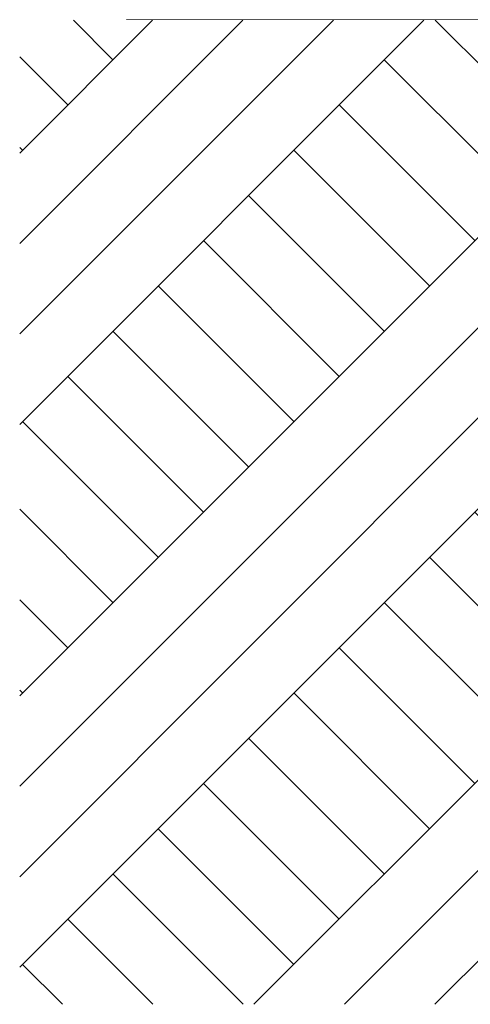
# Model space of a CAD drawing. Header units: millimetres. Extents: x 7522813 to 7573737, y -9734 to 10800.
# Tile 1 of 71: x 7522813 to 7524837, y -4421 to 2. Entities that reach past the tile are written whole.
import ezdxf

# ---------------------------------------------------------------- set-up
doc = ezdxf.new("R2010")
doc.units = ezdxf.units.MM
doc.header["$MEASUREMENT"] = 0
doc.linetypes.add('Wipeout_Contour', pattern=[1000, 0, -1000])
doc.layers.add('Nowe_130-Z Teren otaczajacy', color=7, linetype='Continuous')
doc.layers.add('Nowe_Wypełnienia PZT', color=7, linetype='Continuous')
for name, color, linetype, lineweight in [('Nowe_130-Z Teren otaczajacy_Nr_pióra__1', 7, 'Continuous', 13), ('Nowe_130-Z Teren otaczajacy_Nr_pióra__2', 8, 'Continuous', 13), ('Nowe_130-Z Teren otaczajacy_Nr_pióra__93', 7, 'Continuous', 13)]:
    doc.layers.add(name, color=color, linetype=linetype, lineweight=lineweight)
doc.layers.add('Nowe_130-Z Teren otaczajacy_Nr_pióra__81', color=7, linetype='Continuous', lineweight=13, true_color=0x6a6a6a)
doc.layers.add('Nowe_Wypełnienia PZT_Nr_pióra__61', color=7, linetype='Continuous', lineweight=13, true_color=0x6a6a6a)

# ---------------------------------------------------------------- blocks, each defined once
blk = doc.blocks.new('ElemPrzekroju_30', base_point=(6982742.1, 0))
at = {"layer": 'Nowe_130-Z Teren otaczajacy_Nr_pióra__81', "linetype": 'Continuous', "lineweight": 0, "true_color": 0x1a1a1a}
for points in [[(7524599, 1.9), (7524597.6, 0), (7524650.5, 0), (7524650.5, 1.9)], [(7524650.5, 1.9), (7524650.5, 0), (7524674.4, 0), (7524674.4, 1.9)], [(7524674.4, 0), (7524822.1, 0), (7524822.1, 1.9), (7524674.4, 1.9)], [(7524822.1, 0), (7524880.2, 0), (7524880.2, 1.9), (7524822.1, 1.9)]]:
    blk.add_hatch(color=250, dxfattribs=at).paths.add_polyline_path(points)
at = {"layer": 'Nowe_130-Z Teren otaczajacy_Nr_pióra__1', "color": 7, "linetype": 'Continuous', "lineweight": 13}
blk.add_line((7523292.1, 1.9), (7523292.1, 0), dxfattribs=at)
at = {"layer": 'Nowe_130-Z Teren otaczajacy_Nr_pióra__2', "color": 8, "linetype": 'Continuous', "lineweight": 13}
for p, q in [((7523292.1, 1.9), (7523306.8, 1.9)), ((7523306.8, 1.9), (7523604.6, 1.9)), ((7523604.6, 1.9), (7523905.3, 1.9)), ((7523905.3, 1.9), (7524208.6, 1.9)), ((7524208.6, 1.9), (7524514.2, 1.9)), ((7524514.2, 1.9), (7524650.5, 1.9)), ((7524650.5, 1.9), (7524674.4, 1.9)), ((7524650.5, 1.9), (7524650.5, 0)), ((7524674.4, 1.9), (7524822.1, 1.9)), ((7524674.4, 1.9), (7524674.4, 0)), ((7524822.1, 1.9), (7524880.2, 1.9))]:
    blk.add_line(p, q, dxfattribs=at)
blk = doc.blocks.new('ElemPrzekroju_230', base_point=(6982742.1, 0))
at = {"layer": 'Nowe_130-Z Teren otaczajacy', "linetype": 'Continuous', "lineweight": 0, "true_color": 0xaeaeae}
blk.add_hatch(color=253, dxfattribs=at).paths.add_polyline_path([(7523292.1, -160), (7523879.8, -160), (7523879.8, 0), (7523292.1, 0)])
at = {"layer": 'Nowe_130-Z Teren otaczajacy_Nr_pióra__1', "color": 7, "linetype": 'Continuous', "lineweight": 13}
blk.add_line((7523292.1, 0), (7523292.1, -160), dxfattribs=at)
at = {"layer": 'Nowe_130-Z Teren otaczajacy_Nr_pióra__93', "color": 7, "linetype": 'Continuous', "lineweight": 13}
for p, q in [((7523879.8, 0), (7523292.1, 0)), ((7523879.8, -160), (7523292.1, -160))]:
    blk.add_line(p, q, dxfattribs=at)
blk = doc.blocks.new('ElemPrzekroju_373', base_point=(6982742.1, 0))
at = {"layer": 'Nowe_130-Z Teren otaczajacy', "linetype": 'Continuous', "lineweight": 0, "true_color": 0xaeaeae}
blk.add_hatch(color=253, dxfattribs=at).paths.add_polyline_path([(7523879.8, 0), (7523879.8, -160), (7527681.8, -160), (7527681.8, 0)])
at = {"layer": 'Nowe_130-Z Teren otaczajacy_Nr_pióra__93', "color": 7, "linetype": 'Continuous', "lineweight": 13}
for p, q in [((7527681.8, 0), (7523879.8, 0)), ((7527681.8, 0), (7527681.8, -160)), ((7527681.8, -160), (7523879.8, -160))]:
    blk.add_line(p, q, dxfattribs=at)

msp = doc.modelspace()

# ---------------------------------------------------------------- block references
at = {"layer": 'Nowe_130-Z Teren otaczajacy', "lineweight": 0}
for name in ['ElemPrzekroju_30', 'ElemPrzekroju_230', 'ElemPrzekroju_373']:
    msp.add_blockref(name, (6982742.1, 0), dxfattribs=at)

# ---------------------------------------------------------------- next in the draw order: wipeouts: each hides what was drawn before it
at = {"color": 254, "linetype": 'Wipeout_Contour', "lineweight": 0, "ltscale": 30193101.222523}
msp.add_wipeout([(7573736.8, 0), (7522812.5, 0), (7522812.5, -4421.1), (7573736.8, -4421.1)], dxfattribs=at).dxf.layer = 'Nowe_Wypełnienia PZT'

# ---------------------------------------------------------------- next in the draw order: hatches: boundary and pattern name
at = {"layer": 'Nowe_Wypełnienia PZT_Nr_pióra__61', "linetype": 'Continuous', "lineweight": 13, "true_color": 0x6a6a6a}
h = msp.add_hatch(dxfattribs=at)
h.set_pattern_fill('Grunt', color=251, style=0, pattern_type=2)
h.set_pattern_definition([(45, (7549240.9, -2210.6), (-609.61, 609.61), []), (45, (7549037.7, -2007.4), (-1219.22, 1219.22), []), (45, (7548834.5, -1804.2), (-1219.22, 1219.22), []), (135, (7548631.3, -1600.95), (203.2037, 203.2037), [862.12, -862.12])])
h.paths.add_polyline_path([(7573736.8, 0), (7522812.5, 0), (7522812.5, -4421.1), (7573736.8, -4421.1)])

doc.saveas('drawing.dxf')
